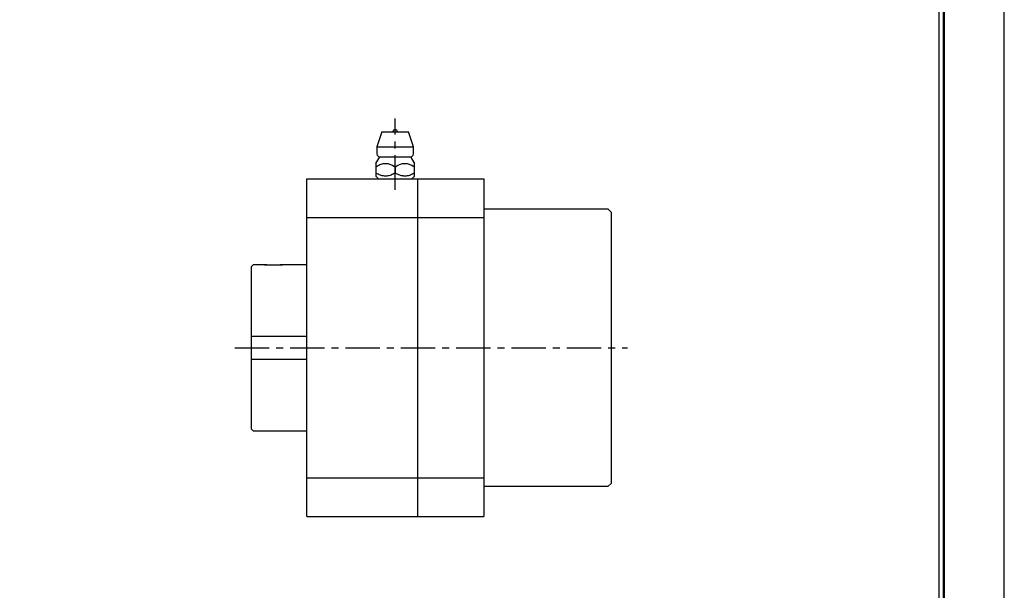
# Model space of a CAD drawing. Header units: millimetres. Extents: x -29 to 5648, y -387 to 3949.
# Tile 3 of 6: x 322 to 500, y 103 to 206. Entities that reach past the tile are written whole.
import ezdxf
from ezdxf.enums import TextEntityAlignment as Align

# ---------------------------------------------------------------- set-up
doc = ezdxf.new("R2010")
doc.units = ezdxf.units.MM
doc.linetypes.add('CENTER', pattern=[2, 1.25, -0.25, 0.25, -0.25])
doc.layers.get('0').update_dxf_attribs({"linetype": 'CONTINUOUS'})
for name, color, linetype in [('1', 1, 'CENTER'), ('5', 7, 'CONTINUOUS'), ('7', 7, 'CONTINUOUS')]:
    doc.layers.add(name, color=color, linetype=linetype)

# ---------------------------------------------------------------- blocks, each defined once
blk = doc.blocks.new('란표제')
at = {"layer": '7', "color": 0}
blk.add_line((386.1000000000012, 0), (386.1000000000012, 273), dxfattribs=at)
at = {"layer": '7', "const_width": 0.325}
blk.add_lwpolyline([(377.6500000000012, 8.450000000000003), (377.6500000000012, 264.55), (13, 264.55), (13, 8.450000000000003)], close=True, dxfattribs=at)
at = {"layer": '7'}
blk.add_lwpolyline([(377.0000000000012, 9.100000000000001), (377.0000000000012, 263.9), (13.65, 263.9), (13.65, 9.100000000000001)], close=True, dxfattribs=at)
at = {"layer": '5', "ltscale": 0.5}
for tag, p, height in [('TITLE', (308.3154340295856, 31.72766610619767), 3.25), ('도번', (326.5355284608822, 20.33516254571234), 3.25), ('SCALE', (329.9154015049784, 12.41825216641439), 1.56), ('DATE', (360.1258917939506, 12.36472741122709), 1.56)]:
    blk.add_attdef(tag, p, '', height=height, dxfattribs=at)
at = {"layer": '7'}
for tag, p in [('필렛', (233.0250000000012, 14.16999999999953)), ('모따기', (233.0250000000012, 10.78999999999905))]:
    blk.add_attdef(tag, text='', height=1.495, dxfattribs=at).set_placement(p, align=Align.MIDDLE_LEFT)

msp = doc.modelspace()

# ---------------------------------------------------------------- linework, layer by layer
for p, q in [((387.1084012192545, 185.8458492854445), (386.2084012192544, 183.1458492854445)), ((387.1084012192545, 185.8458492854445), (391.9084012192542, 185.8458492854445)), ((389.0884012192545, 185.8458492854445), (389.9284012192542, 185.8458492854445)), ((392.8084012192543, 183.1458492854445), (391.9084012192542, 185.8458492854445)), ((386.2084012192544, 183.1458492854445), (392.8084012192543, 183.1458492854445)), ((386.2084012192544, 183.1458492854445), (386.2084012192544, 181.8458492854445)), ((392.8084012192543, 181.8458492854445), (392.8084012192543, 183.1458492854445)), ((386.0084012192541, 180.1492231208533), (386.0084012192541, 177.8458492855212)), ((386.7084012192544, 181.3458492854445), (392.3084012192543, 181.3458492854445)), ((393.0084012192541, 177.8458492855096), (393.0084012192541, 180.1492231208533)), ((389.5084012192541, 179.524406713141), (389.5084012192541, 178.3873011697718)), ((373.5084012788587, 116.3458487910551), (373.5084012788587, 177.3458492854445)), ((386.0084012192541, 177.8458492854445), (386.5084012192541, 177.3458492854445)), ((386.5084012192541, 177.3458492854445), (392.5084012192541, 177.3458492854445)), ((392.5084012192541, 177.3458492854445), (393.0084012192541, 177.8458492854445)), ((393.5084010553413, 177.3458492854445), (393.5084010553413, 116.3458487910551)), ((405.5084011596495, 177.3458492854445), (405.5084011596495, 116.3458487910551)), ((428.0084020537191, 171.845849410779), (405.5084011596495, 171.845849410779)), ((428.5084012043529, 171.3458483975), (428.0084020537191, 171.845849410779)), ((428.5084012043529, 171.3458483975), (428.5084012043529, 122.3458496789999)), ((363.8084009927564, 161.8458487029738), (363.508399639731, 161.5458492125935)), ((363.508399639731, 161.4118514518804), (363.508399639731, 161.5458492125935)), ((363.508399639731, 148.8261453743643), (363.508399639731, 161.4118514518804)), ((365.8584021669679, 161.8458487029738), (363.8084009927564, 161.8458487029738)), ((365.8984006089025, 161.8458487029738), (369.1183999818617, 161.8458487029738)), ((373.5084012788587, 161.8458487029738), (369.1377789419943, 161.8458487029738)), ((363.508399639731, 148.967169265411), (373.5084012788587, 148.967169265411)), ((363.508399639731, 144.8655527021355), (363.508399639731, 148.8261453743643)), ((363.508399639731, 132.2798466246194), (363.508399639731, 144.8655527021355)), ((373.5084012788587, 144.7245288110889), (363.508399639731, 144.7245288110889)), ((363.508399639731, 132.1458488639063), (363.508399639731, 132.2798466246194)), ((363.508399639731, 132.1458488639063), (363.8084009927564, 131.8458493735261)), ((363.8084009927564, 131.8458493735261), (373.5084012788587, 131.8458493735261)), ((405.5084011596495, 121.8458486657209), (428.0084020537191, 121.8458486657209)), ((428.0084020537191, 121.8458486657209), (428.5084012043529, 122.3458496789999))]:
    msp.add_line(p, q)
at = {"ltscale": 5}
for p, q in [((373.5084012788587, 177.3458492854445), (405.5084011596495, 177.3458492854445)), ((373.5084012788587, 170.3405292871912), (405.5084011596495, 170.3405292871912)), ((373.5084012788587, 123.3511687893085), (405.5084011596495, 123.3511687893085)), ((373.5084012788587, 116.3458487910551), (405.5084011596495, 116.3458487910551))]:
    msp.add_line(p, q, dxfattribs=at)
for points in [[(386.0084012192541, 179.5244067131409), (386.2837035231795, 179.6798733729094), (386.5632181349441, 179.8248120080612), (386.754638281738, 179.9133892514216), (386.9493922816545, 179.9919251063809), (387.1474811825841, 180.0575407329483), (387.3516256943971, 180.1078498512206), (387.5585457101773, 180.1391455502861), (387.7016640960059, 180.1483341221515), (387.8451401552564, 180.1472455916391), (387.9881457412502, 180.1359198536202), (388.1594601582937, 180.1089629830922), (388.3290590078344, 180.0688578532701), (388.4961843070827, 180.0172804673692), (388.6652185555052, 179.954082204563), (388.8317962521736, 179.8823617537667), (388.9960270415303, 179.8038725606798), (389.2538304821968, 179.6684635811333), (389.5084012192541, 179.524406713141)], [(389.5084012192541, 179.524406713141), (389.7837035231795, 179.6798733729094), (390.0632181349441, 179.8248120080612), (390.254638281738, 179.9133892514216), (390.4493922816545, 179.9919251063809), (390.6474811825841, 180.0575407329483), (390.8516256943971, 180.1078498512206), (391.0585457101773, 180.1391455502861), (391.2016640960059, 180.1483341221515), (391.3451401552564, 180.1472455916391), (391.4881457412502, 180.1359198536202), (391.6594601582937, 180.1089629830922), (391.8290590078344, 180.0688578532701), (391.9961843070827, 180.0172804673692), (392.1652185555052, 179.954082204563), (392.3317962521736, 179.8823617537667), (392.4960270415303, 179.8038725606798), (392.7538304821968, 179.6684635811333), (393.0084012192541, 179.524406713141)], [(389.5084012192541, 178.3873011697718), (389.3308448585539, 178.2887857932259), (389.1504894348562, 178.1973268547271), (388.9661805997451, 178.1134713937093), (388.7789181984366, 178.0388976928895), (388.5838400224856, 177.9733177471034), (388.3859812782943, 177.920082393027), (388.1829754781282, 177.8800394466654), (387.9781855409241, 177.8550382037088), (387.8384953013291, 177.8470768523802), (387.6986365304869, 177.8465295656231), (387.5577130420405, 177.853518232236), (387.4172128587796, 177.8679527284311), (387.273925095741, 177.8902800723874), (387.1316271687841, 177.9198938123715), (386.9895087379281, 177.9567051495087), (386.848775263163, 178.0000558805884), (386.6341913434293, 178.078828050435), (386.4221256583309, 178.1708755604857), (386.2139071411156, 178.2740315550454), (386.0084012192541, 178.3873011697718)], [(393.0084012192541, 178.3873011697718), (392.8308448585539, 178.2887857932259), (392.6504894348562, 178.1973268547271), (392.4661805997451, 178.1134713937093), (392.2789181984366, 178.0388976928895), (392.0838400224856, 177.9733177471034), (391.8859812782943, 177.920082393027), (391.6829754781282, 177.8800394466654), (391.4781855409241, 177.8550382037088), (391.3384953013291, 177.8470768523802), (391.1986365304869, 177.8465295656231), (391.0577130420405, 177.853518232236), (390.9172128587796, 177.8679527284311), (390.773925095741, 177.8902800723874), (390.6316271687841, 177.9198938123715), (390.4895087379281, 177.9567051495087), (390.348775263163, 178.0000558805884), (390.1341913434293, 178.078828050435), (389.9221256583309, 178.1708755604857), (389.7139071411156, 178.2740315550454), (389.5084012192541, 178.3873011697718)]]:
    msp.add_lwpolyline(points)
for centre, radius, start, end in [((389.5084012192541, 185.8458492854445), 0.3999999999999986, 0, 180), ((386.7084012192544, 181.8458492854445), 0.5000000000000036, 180, 270), ((392.3084012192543, 181.8458492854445), 0.5000000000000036, 270, 0), ((381.2141158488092, 183.7568300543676), 6.000000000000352, 323.0393618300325, 336.3073614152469), ((397.802686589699, 183.7568300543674), 6.000000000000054, 203.6926385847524, 216.9608404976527)]:
    msp.add_arc(centre, radius, start, end)
for points, knots in [([(366.0835475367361, 161.8227546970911), (366.0129385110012, 161.8298348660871), (365.8905385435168, 161.8421082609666), (365.8371376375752, 161.8481783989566), (365.8879808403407, 161.8427026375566), (365.9115359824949, 161.8401657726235)], [0, 0, 0, 0, 0.4225401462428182, 0.7324686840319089, 1, 1, 1, 1]), ([(368.9332565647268, 161.8227550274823), (368.8690798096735, 161.8152096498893), (368.7874834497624, 161.8060811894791), (368.595384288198, 161.7871657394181), (368.4860764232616, 161.7774686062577), (368.2378531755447, 161.7596674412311), (368.1020151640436, 161.7518635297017), (367.8159908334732, 161.7409538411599), (367.6627978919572, 161.7378491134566), (367.3611848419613, 161.7377571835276), (367.2078968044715, 161.740762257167), (366.9204260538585, 161.751573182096), (366.7824790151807, 161.7594536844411), (366.5348087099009, 161.7771376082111), (366.4223561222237, 161.7870787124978), (366.2297645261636, 161.806031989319), (366.1484801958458, 161.8151205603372), (366.0835456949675, 161.8227550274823)], [0, 0, 0, 0, 0.125, 0.125, 0.25, 0.25, 0.375, 0.375, 0.5, 0.5, 0.625, 0.625, 0.75, 0.75, 0.875, 0.875, 1, 1, 1, 1]), ([(369.1377789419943, 161.8436014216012), (369.1388977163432, 161.8436547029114), (369.1415300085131, 161.8437800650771), (369.0092914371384, 161.8304304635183), (368.9332567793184, 161.8227546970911)], [0, 0, 0, 0, 0.425019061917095, 1, 1, 1, 1])]:
    msp.add_open_spline(points, degree=3, knots=knots)
at = {"layer": '1', "ltscale": 5}
for p, q in [((389.5084012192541, 175.3458492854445), (389.5084012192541, 188.2458492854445)), ((360.508399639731, 146.8458490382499), (431.5084012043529, 146.8458490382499))]:
    msp.add_line(p, q, dxfattribs=at)

# ---------------------------------------------------------------- block references
at = {"ltscale": 5, "xscale": 1.2939264, "yscale": 1.2939264, "zscale": 1.2939264}
msp.add_blockref('란표제', (0, 0), dxfattribs=at)

doc.saveas('drawing.dxf')
